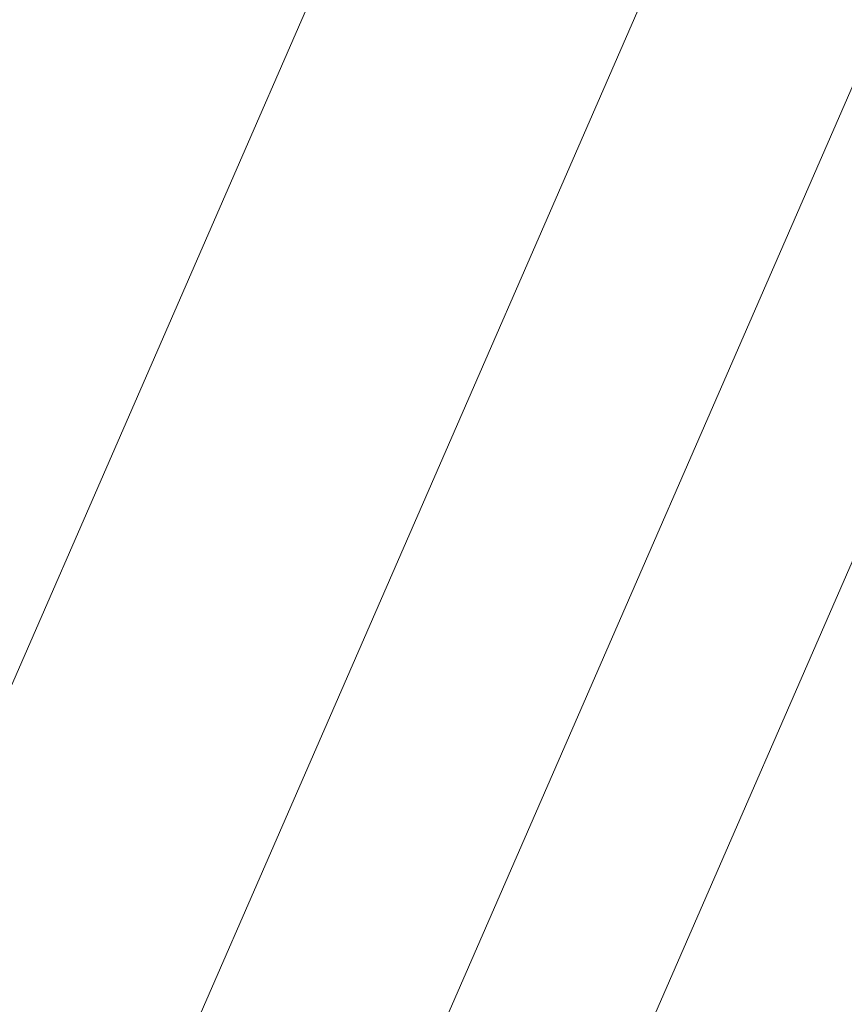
# Model space of a CAD drawing. Header units: metres. Extents: x -5203299 to 2078834, y 245743 to 5816291.
# Tile 169 of 256: x 366321.14 to 366321.2201, y 5814087.7577 to 5814087.8533. Entities that reach past the tile are written whole.
import ezdxf

# ---------------------------------------------------------------- set-up
doc = ezdxf.new("R2010")
doc.units = ezdxf.units.M
doc.header["$LTSCALE"] = 0.5
doc.layers.add('30 -39 Baustelle- Fläche', color=7, linetype='Continuous', lineweight=15)
doc.layers.add('Keine', color=7, linetype='Continuous', lineweight=9)

# ---------------------------------------------------------------- blocks, each defined once
blk = doc.blocks.new('Gruppe-12227')
at = {"layer": 'Keine', "color": 7, "flags": 128}
for points in [[(-271.645241, -118.05077), (-271.299704, -117.25839)], [(-271.662123, -118.043408), (-271.32121, -117.261633)], [(-271.682352, -118.034586), (-271.347331, -117.266321)], [(-271.709457, -118.022767), (-271.388761, -117.287352)]]:
    blk.add_lwpolyline(points, dxfattribs=at)
blk = doc.blocks.new('Gruppe-12238')
at = {"layer": 'Keine', "color": 7}
blk.add_blockref('Gruppe-12227', (0, 0), dxfattribs=at)
blk = doc.blocks.new('Gruppe-12239')
at = {"layer": 'Keine', "color": 7}
blk.add_blockref('Gruppe-12238', (0, 0), dxfattribs=at)
blk = doc.blocks.new('Gruppe-12241')
at = {"layer": 'Keine', "color": 7}
blk.add_blockref('Gruppe-12239', (0, 0), dxfattribs=at)
blk = doc.blocks.new('Gruppe-12242')
at = {"layer": 'Keine', "color": 7}
blk.add_blockref('Gruppe-12241', (0, 0), dxfattribs=at)
blk = doc.blocks.new('_BE Phase 5 (3D)')
at = {"layer": '30 -39 Baustelle- Fläche', "color": 7}
blk.add_blockref('Gruppe-12242', (0, 0), dxfattribs=at)

msp = doc.modelspace()

# ---------------------------------------------------------------- block references
at = {"layer": 'Keine', "color": 1}
msp.add_blockref('_BE Phase 5 (3D)', (366592.803493, 5814205.707928), dxfattribs=at)

doc.saveas('drawing.dxf')
